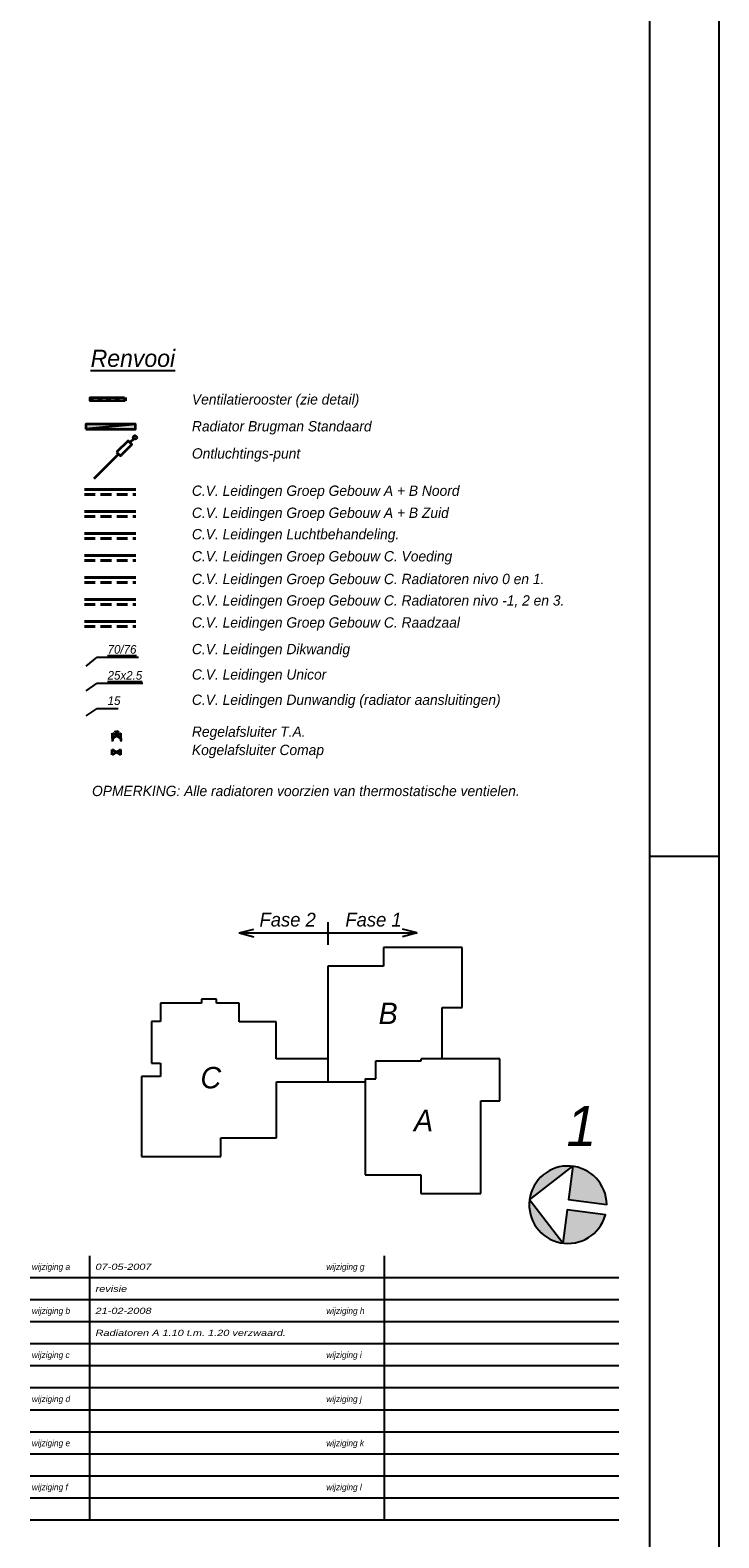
# Model space of a CAD drawing. Header units: millimetres. Extents: x -13501 to 278776, y 0 to 252300.
# Tile 45 of 131: x 114600 to 134600, y 94068 to 137845. Entities that reach past the tile are written whole.
import ezdxf
from ezdxf.enums import TextEntityAlignment as Align

# ---------------------------------------------------------------- set-up
doc = ezdxf.new("R2010")
doc.units = ezdxf.units.MM
doc.header["$LTSCALE"] = 100
doc.linetypes.add('B0703', pattern=[4.6875, 3.125, -1.5625])
doc.layers.get('0').update_dxf_attribs({"linetype": 'CONTINUOUS'})
for name, color, linetype in [('SCHERMER_KADER', 7, 'CONTINUOUS'), ('SCHERMER_ONDERHOEK', 7, 'CONTINUOUS'), ('WL-opmerking', 5, 'CONTINUOUS'), ('WT-tekst', 7, 'CONTINUOUS')]:
    doc.layers.add(name, color=color, linetype=linetype)
for name, color, linetype, lineweight in [('WL56cv-groep AB-Noord-A', 72, 'CONTINUOUS', 40), ('WL56cv-groep AB-Noord-R', 72, 'B0703', 40), ('WL56cv-groep AB-Zuid-A', 5, 'CONTINUOUS', 40), ('WL56cv-groep AB-Zuid-R', 5, 'B0703', 40), ('WL56cv-groep C0+1-A', 6, 'CONTINUOUS', 40), ('WL56cv-groep C0+1-R', 6, 'B0703', 40), ('WL56cv-groep C2+3-A', 140, 'CONTINUOUS', 40), ('WL56cv-groep C2+3-R', 140, 'B0703', 40), ('WL56cv-groep LBK-A', 1, 'CONTINUOUS', 40), ('WL56cv-groep LBK-R', 1, 'B0703', 40), ('WL56cv-groep raadzaal-A', 40, 'CONTINUOUS', 40), ('WL56cv-groep raadzaal-R', 40, 'B0703', 40)]:
    doc.layers.add(name, color=color, linetype=linetype, lineweight=lineweight)
for name, color, linetype, lineweight, true_color in [('WL56cv-groep voeding C-A', 7, 'CONTINUOUS', 40, 0x00a529), ('WL56cv-groep voeding C-R', 7, 'B0703', 40, 0x00a529), ('WL56cv-symbool', 7, 'CONTINUOUS', 35, 0x00a529), ('WL57vent-symbool', 7, 'CONTINUOUS', 35, 0x00a529)]:
    doc.layers.add(name, color=color, linetype=linetype, lineweight=lineweight, true_color=true_color)
doc.styles.add('B-01', font='GOTHICI.TTF')
doc.styles.add('cg omega', font='GOTHICI.TTF', dxfattribs={"width": 1.32})
doc.styles.add('CG OMEGA BOLD', font='GOTHICBI.TTF', dxfattribs={"width": 1.32})
doc.dimstyles.new('schermer1-100', dxfattribs={"dimscale": 100, "dimtxt": 2, "dimasz": 2, "dimexe": 1, "dimexo": 1, "dimgap": 1, "dimtad": 1, "dimdec": 0, "dimzin": 0, "dimdsep": 46, "dimtxsty": 'B-01', "dimblk1": 'OBLIQUE', "dimblk2": 'OBLIQUE', "dimsah": 1, "dimcen": -3, "dimdle": 1, "dimclrd": 256, "dimclre": 256, "dimclrt": 256, "dimadec": 0, "dimazin": 0, "dimtfac": 0.75, "dimtdec": 0, "dimtmove": 0, "dimatfit": 1, "dimldrblk": 'NONE', "dimfxl": 1, "dimtvp": 1.5, "dimtolj": 1, "dimtzin": 0, "dimlwd": -1, "dimlwe": -1, "dimarcsym": 0})

# ---------------------------------------------------------------- blocks, each defined once
blk = doc.blocks.new('1350x840')
at = {"layer": 'SCHERMER_KADER', "color": 8, "linetype": 'Continuous'}
for p, q in [((-1316, 821), (-1316, 0)), ((0, 0), (0, 821))]:
    blk.add_line(p, q, dxfattribs=at)
at = {"layer": 'SCHERMER_KADER', "color": 9}
for p, q in [((-1316, 287.5), (-1326, 287.5)), ((10, 287.5), (0, 287.5))]:
    blk.add_line(p, q, dxfattribs=at)
at = {"layer": 'SCHERMER_ONDERHOEK', "color": 9}
for p, q in [((-162.64, 94.8), (-162.64, 171.6)), ((-77.14, 94.8), (-77.14, 171.6))]:
    blk.add_line(p, q, dxfattribs=at)
at = {"layer": 'SCHERMER_ONDERHOEK', "color": 9, "linetype": 'Continuous'}
for p, q in [((-9, 165.2), (-180, 165.2)), ((-9, 158.8), (-180, 158.8)), ((-9, 152.4), (-180, 152.4)), ((-9, 146), (-180, 146)), ((-9, 139.6), (-180, 139.6)), ((-9, 133.2), (-180, 133.2)), ((-9, 126.8), (-180, 126.8)), ((-9, 120.4), (-180, 120.4)), ((-9, 114), (-180, 114)), ((-9, 107.6), (-180, 107.6)), ((-9, 101.2), (-180, 101.2)), ((-9, 94.8), (-180, 94.8))]:
    blk.add_line(p, q, dxfattribs=at)
at = {"layer": 'SCHERMER_ONDERHOEK', "style": 'B-01'}
for s, p in [('wijziging a', (-179.5, 168.4)), ('wijziging g', (-94, 168.4)), ('wijziging b', (-179.5, 155.6)), ('wijziging h', (-94, 155.6)), ('wijziging c', (-179.5, 142.8)), ('wijziging i', (-94, 142.8)), ('wijziging d', (-179.5, 130)), ('wijziging j', (-94, 130)), ('wijziging e', (-179.5, 117.2)), ('wijziging k', (-94, 117.2)), ('wijziging f', (-179.5, 104.4)), ('wijziging l', (-94, 104.4))]:
    blk.add_text(s, height=1.8, dxfattribs=at).set_placement(p, align=Align.MIDDLE_LEFT)
for tag, p in [('WIJZA', (-161.01, 168.4)), ('WIJZG', (-75.51, 168.4)), ('OMSCHRIJVINGA', (-161.01, 162)), ('OMSCHRIJVINGG', (-75.51, 162)), ('WIJZB', (-161.01, 155.6)), ('WIJZH', (-75.51, 155.6)), ('OMSCHRIJVINGB', (-161.01, 149.2)), ('OMSCHRIJVINGH', (-75.51, 149.2)), ('WIJZC', (-161.01, 142.8)), ('WIJZI', (-75.51, 142.8)), ('OMSCHRIJVINGC', (-161.01, 136.4)), ('OMSCHRIJVINGI', (-75.51, 136.4)), ('WIJZD', (-161.01, 130)), ('WIJZJ', (-75.51, 130)), ('OMSCHRIJVINGD', (-161.01, 123.6)), ('OMSCHRIJVINGJ', (-75.51, 123.6)), ('WIJZE', (-161.01, 117.2)), ('WIJZK', (-75.51, 117.2)), ('OMSCHRIJVINGE', (-161.01, 110.8)), ('OMSCHRIJVINGK', (-75.51, 110.8)), ('WIJZF', (-161.01, 104.4)), ('WIJZL', (-75.51, 104.4)), ('OMSCHRIJVINGF', (-161.01, 98)), ('OMSCHRIJVINGL', (-75.51, 98))]:
    blk.add_attdef(tag, text='', height=1.8, dxfattribs=at).set_placement(p, align=Align.MIDDLE_LEFT)
at = {"layer": 'SCHERMER_ONDERHOEK', "style": 'cg omega', "oblique": 15, "width": 1.32}
blk.add_attdef('STATUS', (-179.5, 76.8), '', height=3.5, dxfattribs=at)
at = {"layer": 'SCHERMER_ONDERHOEK', "width": 1.32}
for tag, height, style, p in [('BENAMING', 2.34, 'CG OMEGA BOLD', (-161.26, 58)), ('BENAMING2', 2.34, 'CG OMEGA BOLD', (-161.26, 51.6)), ('BETREFT', 2.34, 'CG OMEGA BOLD', (-161.26, 45.2)), ('SCHAAL', 1.8, 'cg omega', (-161.26, 38.8)), ('TEKENAAR', 1.8, 'cg omega', (-161.26, 32.4)), ('DATUM', 1.8, 'cg omega', (-161.26, 26)), ('NR', 1.8, 'cg omega', (-125.23, 19.6)), ('A?', 1.8, 'cg omega', (-72.69, 19.6)), ('DD', 1.8, 'cg omega', (-125.23, 13.2)), ('TEKNR.', 2.34, 'CG OMEGA BOLD', (-72.69, 13.2))]:
    blk.add_attdef(tag, text='', height=height, dxfattribs=dict(at, style=style)).set_placement(p, align=Align.MIDDLE_LEFT)
blk = doc.blocks.new('sit')
for p, q in [((-10811, 71395), (-33642, 71395)), ((-33642, 71395), (-33642, 66000)), ((-10811, 53971), (-10811, 71395)), ((-49823, 66000), (-49823, 32368)), ((-33642, 66000), (-49823, 66000)), ((-86487, 55193), (-98431, 55193)), ((-98431, 55193), (-98431, 49918)), ((-82147, 56343), (-86487, 56343)), ((-86487, 56343), (-86487, 55193)), ((-82139, 55176), (-82147, 56343)), ((-75586, 55176), (-82139, 55176)), ((-75586, 49783), (-75586, 55176)), ((-16603, 39078), (-16603, 53971)), ((-16603, 53971), (-10811, 53971)), ((-98431, 49918), (-101017, 49909)), ((-101017, 49909), (-101017, 37748)), ((-64792, 49783), (-75586, 49783)), ((-64792, 39006), (-64792, 49783)), ((-101017, 37748), (-98427, 37748)), ((-98427, 37748), (-98427, 33930)), ((-49823, 39006), (-64792, 39006)), ((-35853, 38475), (-22763, 38475)), ((-35853, 33191), (-35853, 38475)), ((83, 39078), (-22763, 39078)), ((-22763, 38475), (-22763, 39078)), ((83, 26878), (83, 39078)), ((-103917, 33930), (-103917, 10678)), ((-98427, 33930), (-103917, 33930)), ((-64717, 32368), (-39024, 32368)), ((-64717, 16078), (-64717, 32368)), ((-39024, 33191), (-39024, 5366)), ((-39024, 33191), (-35853, 33191)), ((-5407, 26874), (83, 26878)), ((-5407, -32), (-5407, 26874)), ((-80917, 16070), (-64717, 16078)), ((-80917, 10678), (-80917, 16070)), ((-103917, 10678), (-80917, 10678)), ((-39024, 5366), (-22836, 5366)), ((-22836, 5366), (-22836, -32)), ((-22836, -32), (-5407, -32))]:
    blk.add_line(p, q)
blk = doc.blocks.new('Noordpijl')
h = blk.add_hatch(color=4)
h.paths.add_polyline_path([(-0.16, 11.31), (11.09, 0.06, 0.414214)])
h.paths.add_polyline_path([(11.09, 0.06), (-0.16, -11.19, 0.414214)])
h.paths.add_polyline_path([(-0.16, -1.44), (-11.31, -1.44, 0.375565), (-0.16, -11.19)])
h.paths.add_polyline_path([(-0.16, 11.31, 0.375565), (-11.31, 1.56), (-0.16, 1.56)])
at = {"color": 4}
blk.add_lwpolyline([(11.09, 0.06), (-0.16, -11.19), (-0.16, -1.44), (-11.31, -1.44, 14.933034), (-11.31, 1.56), (-0.16, 1.56), (-0.16, 11.31)], format="xyb", close=True, dxfattribs=at)
blk = doc.blocks.new('D1')
for p, q in [((2.5, 1.5), (-2.5, -1.5)), ((-2.5, 1.5), (2.5, -1.5)), ((-2.5, -1.5), (-2.5, 1.5)), ((2.5, -1.5), (2.5, 1.5))]:
    blk.add_line(p, q)
blk = doc.blocks.new('D2')
for p, q in [((2.5, 1.5), (-2.5, -1.5)), ((-2.5, 1.5), (2.5, -1.5)), ((-2.5, -1.5), (-2.5, 1.5)), ((0, 0), (0, 1.99)), ((2.5, -1.5), (2.5, 1.5)), ((-3, -2.5), (-2, -2.5)), ((-2.5, -1.5), (-2.5, -3)), ((2, -2.5), (3, -2.5)), ((2.5, -1.5), (2.5, -3))]:
    blk.add_line(p, q)
blk.add_arc((0, 3), 1.01, 180, 0)
blk = doc.blocks.new('_OBLIQUE')
at = {"color": 0, "linetype": 'ByBlock'}
blk.add_line((-0.5, -0.5), (0.5, 0.5), dxfattribs=at)
blk = doc.blocks.new('H10')
blk.add_hatch(color=256).paths.add_polyline_path([(-720, -75), (720, -75), (720, 75), (-720, 75)])
blk.add_line((720, 75), (-720, -75))
blk.add_lwpolyline([(-720, -75), (720, -75), (720, 75), (-720, 75)], close=True)
blk = doc.blocks.new('e9')
for p, q in [((1150, 1152), (1037, 1040)), ((0, 0), (707, 707))]:
    blk.add_line(p, q)
blk.add_lwpolyline([(653, 761), (761, 653), (1093, 985), (985, 1093)], close=True)
blk.add_circle((1187, 1189), 52.2)
blk = doc.blocks.new('renvooi')
at = {"layer": 'WL57vent-symbool'}
h = blk.add_hatch(dxfattribs=at)
h.set_pattern_fill('PLAST', color=256, scale=1000, angle=90, style=0)
h.set_pattern_definition([(90, (58911.9, -63645), (-250, 2e-14), []), (90, (58880.66, -63645), (-250, 2e-14), []), (90, (58849.4, -63645), (-250, 2e-14), [])])
h.paths.add_polyline_path([(1507, -1785), (1507, -1885), (507, -1885), (507, -1785)])
at = {"layer": 'WL56cv-groep AB-Noord-A'}
blk.add_line((287, -4454), (1775, -4454), dxfattribs=at)
at = {"layer": 'WL56cv-groep AB-Noord-R'}
blk.add_line((287, -4604), (1775, -4604), dxfattribs=at)
at = {"layer": 'WL56cv-groep AB-Zuid-A'}
blk.add_line((287, -5093), (1775, -5093), dxfattribs=at)
at = {"layer": 'WL56cv-groep AB-Zuid-R'}
blk.add_line((287, -5243), (1775, -5243), dxfattribs=at)
at = {"layer": 'WL56cv-groep C0+1-A'}
blk.add_line((287, -7011), (1775, -7011), dxfattribs=at)
at = {"layer": 'WL56cv-groep C0+1-R'}
blk.add_line((287, -7161), (1775, -7161), dxfattribs=at)
at = {"layer": 'WL56cv-groep C2+3-A'}
blk.add_line((287, -7650), (1775, -7650), dxfattribs=at)
at = {"layer": 'WL56cv-groep C2+3-R'}
blk.add_line((287, -7800), (1775, -7800), dxfattribs=at)
at = {"layer": 'WL56cv-groep LBK-A'}
blk.add_line((287, -5732), (1775, -5732), dxfattribs=at)
at = {"layer": 'WL56cv-groep LBK-R'}
blk.add_line((287, -5882), (1775, -5882), dxfattribs=at)
at = {"layer": 'WL56cv-groep raadzaal-A'}
blk.add_line((287, -8289), (1775, -8289), dxfattribs=at)
at = {"layer": 'WL56cv-groep raadzaal-R'}
blk.add_line((287, -8439), (1775, -8439), dxfattribs=at)
at = {"layer": 'WL56cv-groep voeding C-A'}
blk.add_line((287, -6372), (1775, -6372), dxfattribs=at)
at = {"layer": 'WL56cv-groep voeding C-R'}
blk.add_line((287, -6522), (1775, -6522), dxfattribs=at)
at = {"layer": 'WL57vent-symbool'}
blk.add_lwpolyline([(1450, -1785), (1450, -1885), (450, -1885), (450, -1785)], close=True, dxfattribs=at)
at = {"layer": 'WL56cv-symbool'}
for name, p in [('H10', (1050, -2630)), ('e9', (568, -4134))]:
    blk.add_blockref(name, p, dxfattribs=at)
at = {"layer": 'WL56cv-symbool', "xscale": 50, "yscale": 50, "zscale": 50}
for name, p in [('D2', (1222, -11607)), ('D1', (1218, -12082))]:
    blk.add_blockref(name, p, dxfattribs=at)
at = {"layer": 'WL-opmerking', "style": 'B-01'}
blk.add_text('OPMERKING: Alle radiatoren voorzien van thermostatische ventielen.', height=300, dxfattribs=at).set_placement((506, -13359))
at = {"layer": 'WT-tekst', "style": 'B-01'}
for s, height, p in [('%%uRenvooi%%u', 500, (466, -897)), ('Ventilatierooster (zie detail)', 300, (3407, -1989)), ('Radiator Brugman Standaard', 300, (3407, -2770)), ('Ontluchtings-punt', 300, (3407, -3559)), ('C.V. Leidingen Groep Gebouw A + B Noord', 300, (3407, -4641)), ('C.V. Leidingen Groep Gebouw A + B Zuid', 300, (3407, -5282)), ('C.V. Leidingen Luchtbehandeling.', 300, (3407, -5904)), ('C.V. Leidingen Groep Gebouw C. Voeding', 300, (3407, -6545)), ('C.V. Leidingen Groep Gebouw C. Radiatoren nivo 0 en 1.', 300, (3407, -7204)), ('C.V. Leidingen Groep Gebouw C. Radiatoren nivo -1, 2 en 3.', 300, (3407, -7827)), ('C.V. Leidingen Groep Gebouw C. Raadzaal', 300, (3407, -8467)), ('C.V. Leidingen Dikwandig', 300, (3407, -9240)), ('C.V. Leidingen Unicor', 300, (3407, -9976)), ('C.V. Leidingen Dunwandig (radiator aansluitingen)', 300, (3407, -10711)), ('Regelafsluiter T.A.', 300, (3407, -11638)), ('Kogelafsluiter Comap', 300, (3407, -12168))]:
    blk.add_text(s, height=height, dxfattribs=at).set_placement(p)
at = {"layer": 'WT-tekst', "char_height": 250, "attachment_point": 7, "style": 'B-01'}
for s, insert in [('{\\L70/76}', (959, -9227)), ('{\\L25x2.5}', (959, -9981)), ('15', (959, -10716))]:
    blk.add_mtext(s, dxfattribs=dict(at, insert=insert))
at = {"layer": 'WT-tekst', "has_arrowhead": 0, "annotation_type": 0, "has_hookline": 1, "hookline_direction": 0}
for points, text_width in [([(331, -9591), (659, -9327), (859, -9327)], 894), ([(331, -10307), (659, -10081), (859, -10081)], 1021), ([(331, -11024), (659, -10816), (859, -10816)], 304)]:
    blk.add_leader(points, dimstyle='schermer1-100', dxfattribs=dict(at, text_width=text_width))

msp = doc.modelspace()

# ---------------------------------------------------------------- linework, layer by layer
at = {"layer": 'WT-tekst'}
for p, q in [((120669, 111632), (121092, 111744)), ((120669, 111632), (125839, 111632)), ((120669, 111632), (121092, 111520)), ((123254, 111289), (123254, 111943)), ((125839, 111632), (125416, 111744)), ((125839, 111632), (125416, 111520))]:
    msp.add_line(p, q, dxfattribs=at)

# ---------------------------------------------------------------- block references
ref = msp.add_blockref('1350x840', (132600, 85100), dxfattribs=dict(xscale=100, yscale=100, zscale=100))
ref.add_attrib('WIJZA', '07-05-2007', dxfattribs={"layer": 'SCHERMER_ONDERHOEK', "height": 180, "style": 'cg omega', "width": 1.32}).set_placement((116499, 101940), align=Align.MIDDLE_LEFT)
ref.add_attrib('OMSCHRIJVINGA', 'revisie', dxfattribs={"layer": 'SCHERMER_ONDERHOEK', "height": 180, "style": 'cg omega', "width": 1.32}).set_placement((116499, 101300), align=Align.MIDDLE_LEFT)
ref.add_attrib('WIJZB', '21-02-2008', dxfattribs={"layer": 'SCHERMER_ONDERHOEK', "height": 180, "style": 'cg omega', "width": 1.32}).set_placement((116499, 100660), align=Align.MIDDLE_LEFT)
ref.add_attrib('OMSCHRIJVINGB', 'Radiatoren A 1.10 t.m. 1.20 verzwaard.', dxfattribs={"layer": 'SCHERMER_ONDERHOEK', "height": 180, "style": 'cg omega', "width": 1.32}).set_placement((116499, 100020), align=Align.MIDDLE_LEFT)
at = {"xscale": 100, "yscale": 100, "zscale": 100}
msp.add_blockref('1350x840', (266200, 85100), dxfattribs=at)
at = {"layer": 'WL56cv-symbool'}
msp.add_blockref('renvooi', (115891, 128964), dxfattribs=at)
at = {"layer": 'WT-tekst', "xscale": 0.1, "yscale": 0.1, "zscale": 0.1}
msp.add_blockref('sit', (128228, 104072), dxfattribs=at)
at = {"layer": 'WT-tekst', "xscale": 100, "yscale": 100, "zscale": 100, "rotation": 172.6335042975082}
msp.add_blockref('Noordpijl', (130203, 103748), dxfattribs=at)

# ---------------------------------------------------------------- texts
at = {"layer": 'WT-tekst', "style": 'B-01'}
for s, height, p in [('Fase 2', 400, (121261, 111818)), ('Fase 1', 400, (123754, 111818)), ('B', 622, (124718, 108986)), ('C', 622, (119547, 107119)), ('A', 622, (125746, 105874))]:
    msp.add_text(s, height=height, dxfattribs=at).set_placement(p)
msp.add_text('1', height=1162, dxfattribs=at).set_placement((131039, 105449), align=Align.RIGHT)

doc.saveas('drawing.dxf')
